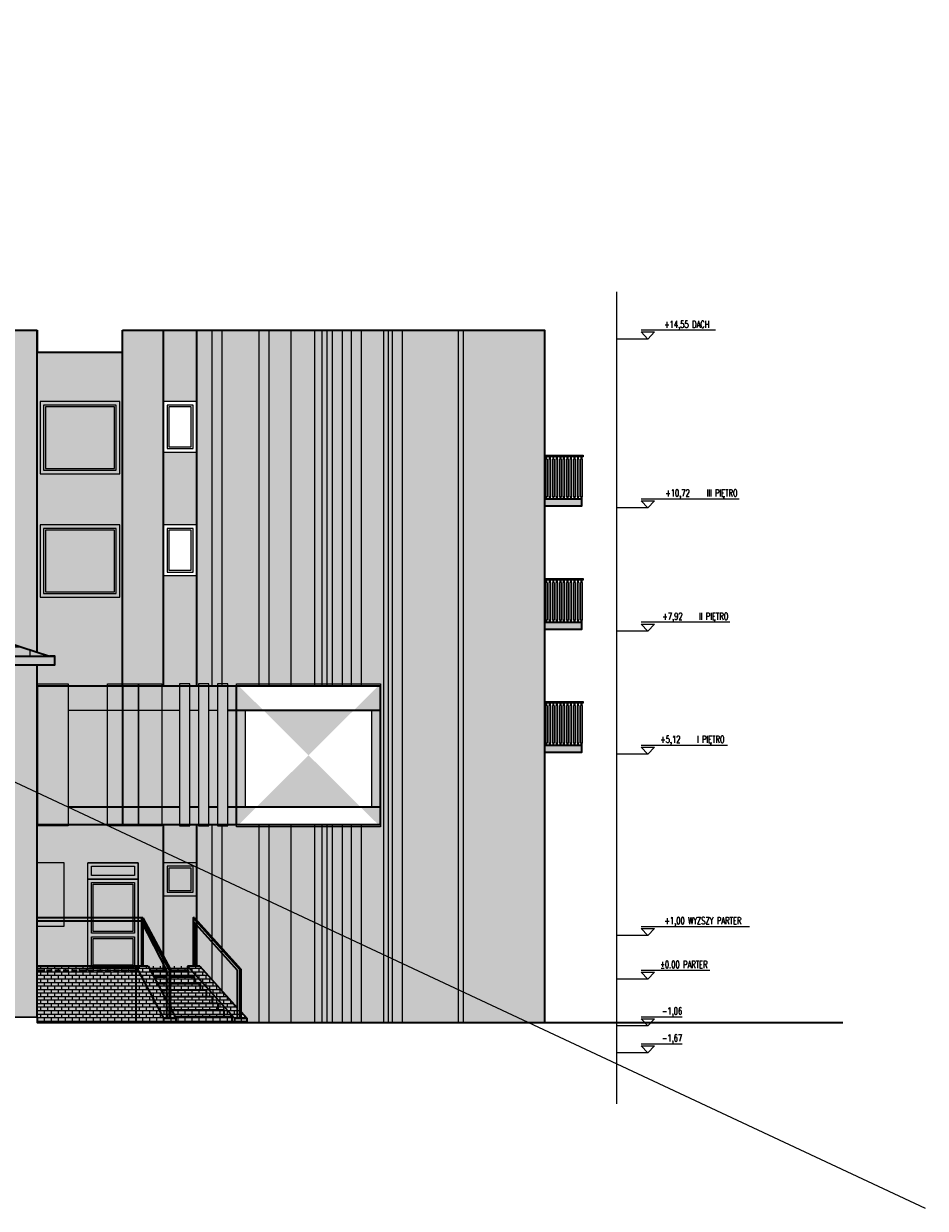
# Model space of a CAD drawing. Header units: inches. Extents: x 0 to 111471, y -105323 to 11070.
# Tile 83 of 256: x 33068 to 35118, y -35388 to -32694. Entities that reach past the tile are written whole.
import ezdxf
from ezdxf.enums import TextEntityAlignment as Align

# ---------------------------------------------------------------- set-up
doc = ezdxf.new("R2010")
doc.units = ezdxf.units.IN
doc.header["$MEASUREMENT"] = 0
doc.linetypes.add('DASHED', pattern=[19.05, 12.7, -6.35])
for name, color, linetype, lineweight in [('888 drzwi i okna', 4, 'Continuous', 0), ('888 hatch antracyt szary', 251, 'Continuous', 0), ('888 hatch drewno', 35, 'Continuous', 0), ('888 hatch jasny beż', 7, 'Continuous', 0), ('888 opisy', 3, 'Continuous', 0), ('888 projektowane elementy', 6, 'Continuous', 13), ('888 sciany istniejące', 2, 'Continuous', 35), ('888 widok', 8, 'Continuous', 0), ('Ele_SYMBOLE', 3, 'Continuous', 9)]:
    doc.layers.add(name, color=color, linetype=linetype, lineweight=lineweight)
doc.styles.get("Standard").update_dxf_attribs({"font": 'arial.ttf'})
doc.styles.add('TS 100_opisy', font='romans.shx', dxfattribs={"width": 0.7, "height": 16})

# ---------------------------------------------------------------- blocks, each defined once
blk = doc.blocks.new('*U269')
blk.add_line((70.7, 10), (-7.5, 10))
for points in [[(0, 0), (-7.5, 8), (-7.5, 8)], [(-7.5, 8), (7.5, 8), (7.5, 8)], [(0, 0), (7.5, 8), (7.5, 8)]]:
    blk.add_lwpolyline(points)
blk.add_attdef('PSW', text='', height=8).set_placement((39.1, 12.9), align=Align.RIGHT)
blk = doc.blocks.new('*U13')
blk.add_line((39.1, 10), (-7.5, 10))
for points in [[(0, 0), (-7.5, 8), (-7.5, 8)], [(-7.5, 8), (7.5, 8), (7.5, 8)], [(0, 0), (7.5, 8), (7.5, 8)]]:
    blk.add_lwpolyline(points)
blk.add_attdef('PSW', text='', height=8).set_placement((39.1, 12.9), align=Align.RIGHT)
blk = doc.blocks.new('*U270')
blk.add_line((115.8, 10), (-7.5, 10))
for points in [[(0, 0), (-7.5, 8), (-7.5, 8)], [(-7.5, 8), (7.5, 8), (7.5, 8)], [(0, 0), (7.5, 8), (7.5, 8)]]:
    blk.add_lwpolyline(points)
blk.add_attdef('PSW', text='', height=8).set_placement((39.1, 12.9), align=Align.RIGHT)
blk = doc.blocks.new('*U271')
blk.add_line((90.5, 10), (-7.5, 10))
for points in [[(0, 0), (-7.5, 8), (-7.5, 8)], [(-7.5, 8), (7.5, 8), (7.5, 8)], [(0, 0), (7.5, 8), (7.5, 8)]]:
    blk.add_lwpolyline(points)
blk.add_attdef('PSW', text='', height=8).set_placement((39.1, 12.9), align=Align.RIGHT)
blk = doc.blocks.new('*U272')
blk.add_line((93.3, 10), (-7.5, 10))
for points in [[(0, 0), (-7.5, 8), (-7.5, 8)], [(-7.5, 8), (7.5, 8), (7.5, 8)], [(0, 0), (7.5, 8), (7.5, 8)]]:
    blk.add_lwpolyline(points)
blk.add_attdef('PSW', text='', height=8).set_placement((39.1, 12.9), align=Align.RIGHT)
blk = doc.blocks.new('*U273')
blk.add_line((104, 10), (-7.5, 10))
for points in [[(0, 0), (-7.5, 8), (-7.5, 8)], [(-7.5, 8), (7.5, 8), (7.5, 8)], [(0, 0), (7.5, 8), (7.5, 8)]]:
    blk.add_lwpolyline(points)
blk.add_attdef('PSW', text='', height=8).set_placement((39.1, 12.9), align=Align.RIGHT)
blk = doc.blocks.new('*U274')
blk.add_line((76.8, 10), (-7.5, 10))
for points in [[(0, 0), (-7.5, 8), (-7.5, 8)], [(-7.5, 8), (7.5, 8), (7.5, 8)], [(0, 0), (7.5, 8), (7.5, 8)]]:
    blk.add_lwpolyline(points)
blk.add_attdef('PSW', text='', height=8).set_placement((39.1, 12.9), align=Align.RIGHT)
blk = doc.blocks.new('G$C8580B5A5')
at = {"layer": '888 opisy'}
blk.add_line((0, -283.1), (0, 1562.8), dxfattribs=at)
for points in [[(70.2, 1455.7), (0, 1455.7)], [(70.2, 1071.7), (0, 1071.7)], [(70.2, 791.7), (0, 791.7)], [(70.2, 511.7), (0, 511.7)], [(70.2, 99.7), (0, 99.7)], [(70.2, 0), (0, 0)], [(70.2, -106), (0, -106)], [(70.2, -167.3), (0, -167.3)]]:
    blk.add_lwpolyline(points, dxfattribs=at)
ref = blk.add_blockref('*U274', (70.2, 1455.7), dxfattribs=dict(at, xscale=2, yscale=2, zscale=2))
ref.add_attrib('PSW', '+14,55 DACH', dxfattribs={"layer": '0', "height": 16, "style": 'TS 100_opisy', "width": 0.7}).set_placement((210.2, 1476.6), align=Align.BOTTOM_RIGHT)
ref = blk.add_blockref('*U273', (70.2, 1071.7), dxfattribs=dict(at, xscale=2, yscale=2, zscale=2))
ref.add_attrib('PSW', '+10,72    III PIĘTRO', dxfattribs={"layer": '0', "height": 16, "style": 'TS 100_opisy', "width": 0.7}).set_placement((274.4, 1092.6), align=Align.BOTTOM_RIGHT)
ref = blk.add_blockref('*U272', (70.2, 791.7), dxfattribs=dict(at, xscale=2, yscale=2, zscale=2))
ref.add_attrib('PSW', '+7,92    II PIĘTRO', dxfattribs={"layer": '0', "height": 16, "style": 'TS 100_opisy', "width": 0.7}).set_placement((253.5, 812.6), align=Align.BOTTOM_RIGHT)
at = {"layer": '888 opisy', "color": 254}
ref = blk.add_blockref('*U271', (70.2, 511.7), dxfattribs=dict(at, xscale=2, yscale=2, zscale=2))
ref.add_attrib('PSW', '+5,12    I PIĘTRO', dxfattribs={"layer": '0', "height": 16, "style": 'TS 100_opisy', "width": 0.7}).set_placement((244.8, 532.6), align=Align.BOTTOM_RIGHT)
at = {"layer": '888 opisy'}
ref = blk.add_blockref('*U270', (70.2, 99.7), dxfattribs=dict(at, xscale=2, yscale=2, zscale=2))
ref.add_attrib('PSW', '+1,00 WYZSZY PARTER', dxfattribs={"layer": '0', "height": 16, "style": 'TS 100_opisy', "width": 0.7}).set_placement((282.9, 120.6), align=Align.BOTTOM_RIGHT)
ref = blk.add_blockref('*U269', (70.2, 0), dxfattribs=dict(at, xscale=2, yscale=2, zscale=2))
ref.add_attrib('PSW', '%%p0.00 PARTER', dxfattribs={"layer": '0', "height": 16, "style": 'TS 100_opisy', "width": 0.7}).set_placement((206, 20.9), align=Align.BOTTOM_RIGHT)
ref = blk.add_blockref('*U13', (70.2, -106), dxfattribs=dict(at, xscale=2, yscale=2, zscale=2))
ref.add_attrib('PSW', '-1,06', dxfattribs={"layer": '0', "height": 16, "style": 'TS 100_opisy', "width": 0.7}).set_placement((148.4, -85.1), align=Align.BOTTOM_RIGHT)
ref = blk.add_blockref('*U13', (70.2, -167.3), dxfattribs=dict(at, xscale=2, yscale=2, zscale=2))
ref.add_attrib('PSW', '-1,67', dxfattribs={"layer": '0', "height": 16, "style": 'TS 100_opisy', "width": 0.7}).set_placement((148.4, -146.4), align=Align.BOTTOM_RIGHT)
blk = doc.blocks.new('G$C3A7CBB08')
at = {"layer": '888 drzwi i okna'}
for points in [[(0, 0), (75, 0), (75, 75), (0, 75)], [(8, 8), (67, 8), (67, 67), (8, 67)], [(12, 12), (63, 12), (63, 63), (12, 63)]]:
    blk.add_lwpolyline(points, close=True, dxfattribs=at)
blk = doc.blocks.new('G$C63A143F2')
at = {"layer": '888 projektowane elementy', "ltscale": 0.01}
h = blk.add_hatch(color=7, dxfattribs=at)
h.dxf.hatch_style = 1
h.paths.add_polyline_path([(0, 245), (114, 245), (114, 208), (0, 208)])
h.paths.add_polyline_path([(0, 208), (114, 208), (114, 0), (0, 0)])
at = {"layer": '888 widok', "ltscale": 0.01}
h = blk.add_hatch(color=253, dxfattribs=at)
h.dxf.hatch_style = 1
h.paths.add_polyline_path([(8, 237), (8, 216), (106, 216), (106, 237)])
h.paths.add_polyline_path([(102, 89), (102, 196), (12, 196), (12, 89)])
h.paths.add_polyline_path([(12, 73), (12, 12), (102, 12), (102, 73)])
at = {"layer": '888 drzwi i okna'}
for points in [[(114, 0), (114, 245), (0, 245)], [(8, 85), (8, 200), (106, 200), (106, 85), (8, 85)], [(102, 89), (12, 89), (12, 196), (102, 196), (102, 89)], [(8, 77), (106, 77), (106, 8), (8, 8), (8, 77)], [(12, 73), (102, 73), (102, 12), (12, 12), (12, 73)]]:
    blk.add_lwpolyline(points, dxfattribs=at)
for points in [[(0, 245), (114, 245), (114, 208), (0, 208)], [(8, 237), (106, 237), (106, 216), (8, 216)], [(0, 208), (114, 208), (114, 0), (0, 0)]]:
    blk.add_lwpolyline(points, close=True, dxfattribs=at)
at = {"layer": '888 sciany istniejące'}
blk.add_lwpolyline([(114.3, 0), (109, 0)], dxfattribs=at)
blk = doc.blocks.new('G$CB228A688')
at = {"layer": '888 projektowane elementy', "ltscale": 0.01}
h = blk.add_hatch(color=7, dxfattribs=at)
h.dxf.hatch_style = 1
h.paths.add_polyline_path([(-75, 0), (0, 0), (0, 75), (-75, 75)])
h.paths.add_polyline_path([(-67, 8), (-67, 67), (-8, 67), (-8, 8)], flags=16)
h.paths.add_polyline_path([(-67, 8), (-8, 8), (-8, 67), (-67, 67)], flags=16)
h.paths.add_polyline_path([(-63, 12), (-63, 63), (-12, 63), (-12, 12)], flags=0)
at = {"layer": '888 widok', "ltscale": 0.01}
h = blk.add_hatch(color=253, dxfattribs=at)
h.dxf.hatch_style = 1
h.paths.add_polyline_path([(-63, 12), (-12, 12), (-12, 63), (-63, 63)])
at = {"layer": '888 drzwi i okna'}
for points in [[(-75, 0), (0, 0), (0, 75), (-75, 75)], [(-67, 8), (-8, 8), (-8, 67), (-67, 67)], [(-63, 12), (-12, 12), (-12, 63), (-63, 63)]]:
    blk.add_lwpolyline(points, close=True, dxfattribs=at)
blk = doc.blocks.new('G$CB7FAF303')
at = {"layer": '888 hatch jasny beż'}
h = blk.add_hatch(color=256, dxfattribs=at)
h.dxf.hatch_style = 1
h.paths.add_polyline_path([(0, 15), (2, 15), (7, 15), (12, 15), (17, 15), (22, 15), (27, 15), (32, 15), (37, 15), (42, 15), (47, 15), (52, 15), (57, 15), (62, 15), (67, 15), (72, 15), (77, 15), (82, 15), (85, 15), (85, 0), (0, 0)])
at = {"layer": '888 sciany istniejące'}
blk.add_lwpolyline([(0, 0), (85, 0), (85, 15), (0, 15)], dxfattribs=at)
at = {"layer": 'Ele_SYMBOLE'}
for points in [[(88, 111.2), (88, 111.2), (2, 111.2), (2, 115), (88, 115), (88, 111.2)], [(3, 111.2), (3, 106.2)], [(5, 111.2), (5, 106.2)], [(11, 111.2), (11, 106.2)], [(13, 111.2), (13, 106.2)], [(19, 111.2), (19, 106.2)], [(21, 111.2), (21, 106.2)], [(27, 111.2), (27, 106.2)], [(29, 111.2), (29, 106.2)], [(35, 111.2), (35, 106.2)], [(37, 111.2), (37, 106.2)], [(43, 111.2), (43, 106.2)], [(45, 111.2), (45, 106.2)], [(51, 111.2), (51, 106.2)], [(53, 111.2), (53, 106.2)], [(59, 111.2), (59, 106.2)], [(61, 111.2), (61, 106.2)], [(67, 111.2), (67, 106.2)], [(69, 111.2), (69, 106.2)], [(75, 111.2), (75, 106.2)], [(77, 111.2), (77, 106.2)], [(83, 111.2), (83, 106.2)], [(85, 111.2), (85, 106.2)], [(6, 106.2), (2.2, 106.2), (2.2, 20)], [(6, 106.2), (6, 20)], [(14, 106.2), (10.2, 106.2), (10.2, 20)], [(14, 106.2), (14, 20)], [(22, 106.2), (18.2, 106.2), (18.2, 20)], [(22, 106.2), (22, 20)], [(30, 106.2), (26.2, 106.2), (26.2, 20)], [(30, 106.2), (30, 20)], [(38, 106.2), (34.2, 106.2), (34.2, 20)], [(38, 106.2), (38, 20)], [(46, 106.2), (42.2, 106.2), (42.2, 20)], [(46, 106.2), (46, 20)], [(54, 106.2), (50.2, 106.2), (50.2, 20)], [(54, 106.2), (54, 20)], [(62, 106.2), (58.2, 106.2), (58.2, 20)], [(62, 106.2), (62, 20)], [(70, 106.2), (66.2, 106.2), (66.2, 20)], [(70, 106.2), (70, 20)], [(78, 106.2), (74.2, 106.2), (74.2, 20)], [(78, 106.2), (78, 20)], [(86, 106.2), (82.2, 106.2), (82.2, 20)], [(86, 106.2), (86, 20)], [(6, 20), (2.2, 20)], [(3, 20), (3, 15)], [(5, 20), (5, 15)], [(14, 20), (10.2, 20)], [(11, 20), (11, 15)], [(13, 20), (13, 15)], [(22, 20), (18.2, 20)], [(19, 20), (19, 15)], [(21, 20), (21, 15)], [(30, 20), (26.2, 20)], [(27, 20), (27, 15)], [(29, 20), (29, 15)], [(38, 20), (34.2, 20)], [(35, 20), (35, 15)], [(37, 20), (37, 15)], [(46, 20), (42.2, 20)], [(43, 20), (43, 15)], [(45, 20), (45, 15)], [(54, 20), (50.2, 20)], [(51, 20), (51, 15)], [(53, 20), (53, 15)], [(62, 20), (58.2, 20)], [(59, 20), (59, 15)], [(61, 20), (61, 15)], [(70, 20), (66.2, 20)], [(67, 20), (67, 15)], [(69, 20), (69, 15)], [(78, 20), (74.2, 20)], [(75, 20), (75, 15)], [(77, 20), (77, 15)], [(86, 20), (82.2, 20)], [(83, 20), (83, 15)], [(85, 20), (85, 15)]]:
    blk.add_lwpolyline(points, dxfattribs=at)
blk = doc.blocks.new('G$C44FCF36F')
at = {"layer": '888 projektowane elementy', "ltscale": 0.01}
h = blk.add_hatch(color=7, dxfattribs=at)
h.dxf.hatch_style = 1
h.paths.add_polyline_path([(181, -164), (181, 0), (0, 0), (0, -164)])
at = {"layer": '888 widok', "ltscale": 0.01}
h = blk.add_hatch(color=253, dxfattribs=at)
h.dxf.hatch_style = 1
h.paths.add_polyline_path([(169, -152), (169, -12), (12, -12), (12, -152)])
at = {"layer": '888 drzwi i okna'}
for points in [[(181, -164), (181, 0), (0, 0), (0, -164)], [(173, -156), (173, -8), (8, -8), (8, -156)], [(169, -152), (169, -12), (12, -12), (12, -152)]]:
    blk.add_lwpolyline(points, close=True, dxfattribs=at)

msp = doc.modelspace()

# ---------------------------------------------------------------- hatches: boundary and pattern name
at = {"layer": '888 drzwi i okna', "ltscale": 0.01}
h = msp.add_hatch(color=253, dxfattribs=at)
h.dxf.hatch_style = 1
h.paths.add_polyline_path([(33552.632, -34475.068), (33099.472, -34475.068), (33099.472, -34255.068), (33552.632, -34255.068)])
at = {"layer": '888 hatch antracyt szary', "ltscale": 0.01}
h = msp.add_hatch(color=256, dxfattribs=at)
h.dxf.hatch_style = 1
h.paths.add_polyline_path([(32546.972, -33943.452), (33099.472, -34123.125), (33099.472, -33391.347), (32163.159, -33391.347), (32163.159, -34055.432)])
h = msp.add_hatch(color=256, dxfattribs=at)
h.dxf.hatch_style = 1
h.paths.add_polyline_path([(33386.472, -34200.068), (33386.472, -33949.045), (33386.472, -33834.045), (33386.472, -33668.545), (33386.472, -33553.545), (33386.472, -33391.347), (33293.056, -33391.347), (33293.056, -33441.347), (33293.056, -34200.068)])
h = msp.add_hatch(color=256, dxfattribs=at)
h.dxf.hatch_style = 1
h.paths.add_polyline_path([(32014.173, -34117.318), (31968.972, -34132.068), (33126.972, -34132.068), (33099.472, -34123.125), (32546.972, -33943.452), (32163.159, -34055.432)])
h = msp.add_hatch(color=256, dxfattribs=at)
h.dxf.hatch_style = 1
h.paths.add_polyline_path([(32058.472, -34152.068), (33037.472, -34152.068), (33099.472, -34152.068), (33139.472, -34152.068), (33139.472, -34132.068), (33126.972, -34132.068), (31968.972, -34132.068), (31956.472, -34132.068), (31956.472, -34152.068), (31996.472, -34152.068)])
h = msp.add_hatch(color=256, dxfattribs=at)
h.dxf.hatch_style = 1
h.paths.add_polyline_path([(32058.472, -34859.068), (32058.472, -34132.087), (31996.472, -34132.087), (31996.472, -34385.087), (31996.472, -34605.068), (31996.472, -34615.068), (31996.472, -34789.502), (31996.472, -34950.279), (32058.472, -34950.436)])
h.paths.add_polyline_path([(33037.472, -34859.068), (32058.472, -34859.068), (32058.472, -34950.436), (33037.472, -34952.911)])
h.paths.add_polyline_path([(33037.472, -34952.911), (33099.472, -34953.068), (33099.472, -34847.068), (33099.472, -34837.068), (33099.472, -34746.068), (33099.472, -34734.536), (33099.472, -34727.068), (33099.472, -34602.068), (33099.472, -34495.087), (33099.472, -34180.087), (33099.472, -34132.087), (33037.472, -34132.087), (33037.472, -34859.068)])
at = {"layer": '888 hatch drewno', "ltscale": 0.01}
h = msp.add_hatch(color=256, dxfattribs=at)
h.dxf.hatch_style = 1
h.paths.add_polyline_path([(33386.472, -33391.347), (33386.472, -33553.545), (33461.472, -33553.545), (33461.472, -33391.347)])
h.paths.add_polyline_path([(33461.472, -34200.068), (33461.472, -33949.045), (33386.472, -33949.045), (33386.472, -34200.068)])
h.paths.add_polyline_path([(33386.472, -34602.068), (33461.472, -34602.068), (33461.472, -34515.068), (33386.472, -34515.068)])
h.paths.add_polyline_path([(33386.472, -34816.036), (33386.472, -34847.068), (33401.972, -34847.068), (33441.071, -34847.068), (33441.071, -34837.068), (33461.472, -34837.068), (33461.472, -34734.536), (33453.571, -34727.068), (33456.571, -34727.068), (33461.472, -34732.505), (33461.472, -34677.068), (33386.472, -34677.068)])
h = msp.add_hatch(color=256, dxfattribs=at)
h.dxf.hatch_style = 1
h.paths.add_polyline_path([(33386.472, -33668.545), (33386.472, -33834.045), (33461.472, -33834.045), (33461.472, -33668.545)])
h = msp.add_hatch(color=256, dxfattribs=at)
h.dxf.hatch_style = 1
h.paths.add_polyline_path([(33329.334, -34518.421), (33259.334, -34518.421), (33259.334, -34195.068), (33329.334, -34195.068)])
h.paths.add_polyline_path([(33169.472, -34518.421), (33099.472, -34518.421), (33099.472, -34195.068), (33169.472, -34195.068)])
h.paths.add_polyline_path([(33509.307, -34518.421), (33532.632, -34518.421), (33532.632, -34195.068), (33509.307, -34195.068)])
h.paths.add_polyline_path([(33422.659, -34518.421), (33445.983, -34518.421), (33445.983, -34195.068), (33422.659, -34195.068)])
h.paths.add_polyline_path([(33382.659, -34518.421), (33329.334, -34518.421), (33329.334, -34195.068), (33382.659, -34195.068)])
h.paths.add_polyline_path([(33465.983, -34518.421), (33489.307, -34518.421), (33489.307, -34195.068), (33465.983, -34195.068)])
h = msp.add_hatch(color=256, dxfattribs=at)
h.dxf.hatch_style = 1
edge = h.paths.add_edge_path()
edge.add_line((33879.446, -34520.068), (33552.632, -34520.068))
edge.add_line((33552.632, -34200.068), (33552.632, -34195.068))
edge.add_line((33552.632, -34195.068), (33879.446, -34195.068))
edge.add_line((33552.632, -34520.068), (33552.632, -34515.068))
edge.add_line((33879.446, -34517.568), (33879.446, -34522.568))
edge.add_line((33879.446, -34195.068), (33879.446, -34515.068))
edge.add_line((33552.632, -34515.068), (33552.632, -34195.068))
h.paths.add_polyline_path([(33572.632, -34255.068), (33572.632, -34475.068), (33859.446, -34475.068), (33859.446, -34255.068)], flags=16)
h.paths.add_polyline_path([(33552.632, -34195.068), (33879.446, -34195.068), (33879.446, -34520.068), (33552.632, -34520.068)], flags=16)
at = {"layer": '888 hatch jasny beż', "ltscale": 0.01}
h = msp.add_hatch(color=256, dxfattribs=at)
h.dxf.hatch_style = 1
h.paths.add_polyline_path([(33461.472, -34837.068), (33469.071, -34837.068), (33562.927, -34941.199), (33575.427, -34955.068), (33575.427, -34965.068), (34252.472, -34965.068), (34252.472, -33391.347), (33461.472, -33391.347), (33461.472, -33553.545), (33461.472, -33668.545), (33461.472, -33834.045), (33461.472, -33949.045), (33461.472, -34200.068), (33552.632, -34200.068), (33879.446, -34200.068), (33879.446, -34515.068), (33552.632, -34515.068), (33461.472, -34515.068), (33461.472, -34602.068), (33461.472, -34677.068)])
h = msp.add_hatch(color=256, dxfattribs=at)
h.dxf.hatch_style = 1
h.paths.add_polyline_path([(33099.472, -34200.068), (33099.472, -34152.068), (33139.472, -34152.068), (33139.472, -34132.068), (33126.972, -34132.068), (33099.472, -34123.125), (33099.472, -33441.347), (33293.056, -33441.347), (33293.056, -34200.068)])
h.paths.add_polyline_path([(33293.056, -34515.068), (33099.472, -34515.068), (33099.472, -34837.068), (33293.056, -34837.068), (33356.811, -34847.068), (33386.472, -34847.068), (33386.472, -34515.068)])
h.paths.add_polyline_path([(33286.764, -33998.045), (33105.764, -33998.045), (33105.764, -33834.045), (33286.764, -33834.045)], flags=16)
h.paths.add_polyline_path([(33286.764, -33717.545), (33105.764, -33717.545), (33105.764, -33553.545), (33286.764, -33553.545)], flags=16)
h.paths.add_polyline_path([(33278.764, -33990.045), (33113.764, -33990.045), (33113.764, -33842.045), (33278.764, -33842.045)], flags=0)
h.paths.add_polyline_path([(33274.764, -33986.045), (33117.764, -33986.045), (33117.764, -33846.045), (33274.764, -33846.045)], flags=0)
h.paths.add_polyline_path([(33278.764, -33709.545), (33113.764, -33709.545), (33113.764, -33561.545), (33278.764, -33561.545)], flags=0)
h.paths.add_polyline_path([(33274.764, -33705.545), (33117.764, -33705.545), (33117.764, -33565.545), (33274.764, -33565.545)], flags=0)
at = {"layer": '888 projektowane elementy', "ltscale": 0.01}
h = msp.add_hatch(dxfattribs=at)
h.set_pattern_fill('AR-B816', color=256, scale=5, angle=90)
h.set_pattern_definition([(90, (68443.454, -26911.94), (-40, 2e-15), []), (180, (68443.454, -26911.94), (-40, -40), [40, -40])])
h.paths.add_polyline_path([(32013.472, -34117.547), (31968.972, -34132.068), (33126.972, -34132.068), (33099.472, -34123.125), (32546.972, -33943.452), (32163.159, -34068.7)])
h = msp.add_hatch(color=253, dxfattribs=at)
h.dxf.hatch_style = 1
h.paths.add_polyline_path([(33552.632, -34255.068), (33552.632, -34200.068), (33099.472, -34200.068), (33099.472, -34255.068)])
h = msp.add_hatch(color=253, dxfattribs=at)
h.dxf.hatch_style = 1
h.paths.add_polyline_path([(33552.632, -34515.068), (33099.472, -34515.068), (33099.472, -34475.068), (33552.632, -34475.068)])
h = msp.add_hatch(color=253, dxfattribs=at)
h.dxf.hatch_style = 1
h.paths.add_polyline_path([(33099.472, -34727.068), (33160.472, -34727.068), (33160.472, -34602.068), (33099.472, -34602.068)])
h.paths.add_polyline_path([(33160.472, -34746.068), (33160.472, -34734.536), (33099.472, -34734.536), (33099.472, -34746.068)])
h.paths.add_polyline_path([(33099.472, -34602.068), (33099.472, -34727.068), (33160.472, -34727.068), (33160.472, -34602.068)])
h = msp.add_hatch(color=252, dxfattribs=at)
h.dxf.hatch_style = 1
h.paths.add_polyline_path([(33099.472, -34727.068), (33099.472, -34734.536), (33335.972, -34734.536), (33335.972, -34727.068)])
h.paths.add_polyline_path([(33398.972, -34845.068), (33335.972, -34727.068), (33335.972, -34734.536), (33338.972, -34740.353), (33355.972, -34773.313), (33358.972, -34779.129), (33375.972, -34812.09), (33378.972, -34817.906), (33393.972, -34846.989), (33393.972, -34847.068), (33393.972, -34861.828), (33393.972, -34877.068), (33393.972, -34891.731), (33393.972, -34907.068), (33393.972, -34916.671), (33393.972, -34955.068), (33398.972, -34955.068)])
h.paths.add_polyline_path([(33401.972, -34845.068), (33338.972, -34727.068), (33335.972, -34727.068), (33398.972, -34845.068)])
h.paths.add_polyline_path([(33401.972, -34847.068), (33401.972, -34845.068), (33398.972, -34845.068), (33398.972, -34955.068), (33401.972, -34955.068), (33401.972, -34931.655), (33401.972, -34922.068), (33401.972, -34907.068), (33401.972, -34891.731), (33401.972, -34877.068), (33401.972, -34861.828)])
h.paths.add_polyline_path([(33375.972, -34812.09), (33375.972, -34847.068), (33375.972, -34861.828), (33375.972, -34877.068), (33375.972, -34882.957), (33375.972, -34911.989), (33378.972, -34917.608), (33378.972, -34888.576), (33378.972, -34877.068), (33378.972, -34861.828), (33378.972, -34847.068), (33378.972, -34817.906)])
h.paths.add_polyline_path([(33355.972, -34773.313), (33355.972, -34845.497), (33355.972, -34874.528), (33358.972, -34880.147), (33358.972, -34851.116), (33358.972, -34847.068), (33358.972, -34779.129)])
h.paths.add_polyline_path([(33335.972, -34734.536), (33335.972, -34837.068), (33338.972, -34837.068), (33338.972, -34740.353)])
h = msp.add_hatch(color=252, dxfattribs=at)
h.dxf.hatch_style = 1
h.paths.add_polyline_path([(33453.571, -34837.068), (33456.571, -34837.068), (33456.571, -34737.865), (33453.571, -34734.536)])
h.paths.add_polyline_path([(33554.927, -34955.068), (33559.927, -34955.068), (33559.927, -34845.068), (33453.571, -34727.068), (33453.571, -34734.536), (33456.571, -34737.865), (33476.927, -34760.449), (33479.927, -34763.778), (33496.927, -34782.639), (33499.927, -34785.967), (33516.927, -34804.828), (33519.927, -34808.157), (33536.927, -34827.018), (33539.927, -34830.347), (33554.927, -34846.989), (33554.927, -34932.324)])
h.paths.add_polyline_path([(33456.571, -34727.068), (33453.571, -34727.068), (33559.927, -34845.068), (33562.927, -34845.068)])
h.paths.add_polyline_path([(33559.927, -34955.068), (33562.927, -34955.068), (33562.927, -34941.199), (33562.927, -34845.068), (33559.927, -34845.068)])
h.paths.add_polyline_path([(33536.927, -34927.013), (33539.927, -34930.25), (33539.927, -34915.681), (33539.927, -34830.347), (33536.927, -34827.018), (33536.927, -34912.353)])
h.paths.add_polyline_path([(33519.927, -34893.492), (33519.927, -34808.157), (33516.927, -34804.828), (33516.927, -34890.163), (33516.927, -34905.432), (33519.927, -34908.669)])
h.paths.add_polyline_path([(33496.927, -34867.974), (33496.927, -34883.851), (33499.927, -34887.088), (33499.927, -34871.302), (33499.927, -34785.967), (33496.927, -34782.639)])
h.paths.add_polyline_path([(33476.927, -34845.784), (33476.927, -34862.27), (33479.927, -34865.507), (33479.927, -34849.112), (33479.927, -34763.778), (33476.927, -34760.449)])
h = msp.add_hatch(color=36, dxfattribs=at)
h.dxf.hatch_style = 1
h.paths.add_polyline_path([(33099.472, -34837.068), (33323.472, -34837.068), (33351.472, -34837.068), (33351.82, -34837.068), (33356.811, -34847.068), (33443.353, -34847.068), (33441.071, -34847.068), (33441.071, -34837.068), (33451.609, -34837.068), (33469.071, -34837.068), (33575.427, -34955.068), (33575.427, -34965.068), (33323.472, -34965.068), (33099.472, -34965.068)])
h = msp.add_hatch(dxfattribs=at)
h.set_pattern_fill('AR-B816', color=256)
h.set_pattern_definition([(0, (68443.454, -26881.92), (0, 8), []), (90, (68443.454, -26881.92), (-8, 8), [8, -8])])
h.paths.add_polyline_path([(33099.472, -34837.068), (33469.071, -34837.068), (33575.427, -34955.068), (33575.427, -34965.068), (33099.472, -34965.068)])

# ---------------------------------------------------------------- linework, layer by layer
at = {"layer": '888 drzwi i okna', "ltscale": 0.01}
msp.add_lwpolyline([(29365.628, -32694.41), (35118.264, -35387.638)], dxfattribs=at)
at = {"layer": '888 drzwi i okna'}
for points in [[(33286.764, -33717.545), (33286.764, -33553.545), (33105.764, -33553.545), (33105.764, -33717.545)], [(33386.472, -33668.545), (33461.472, -33668.545), (33461.472, -33553.545), (33386.472, -33553.545)], [(33278.764, -33709.545), (33278.764, -33561.545), (33113.764, -33561.545), (33113.764, -33709.545)], [(33274.764, -33705.545), (33274.764, -33565.545), (33117.764, -33565.545), (33117.764, -33705.545)], [(33394.472, -33660.545), (33453.472, -33660.545), (33453.472, -33561.545), (33394.472, -33561.545)], [(33398.472, -33656.545), (33449.472, -33656.545), (33449.472, -33565.545), (33398.472, -33565.545)], [(33286.764, -33998.045), (33286.764, -33834.045), (33105.764, -33834.045), (33105.764, -33998.045)], [(33278.764, -33990.045), (33278.764, -33842.045), (33113.764, -33842.045), (33113.764, -33990.045)], [(33274.764, -33986.045), (33274.764, -33846.045), (33117.764, -33846.045), (33117.764, -33986.045)], [(33386.472, -33949.045), (33461.472, -33949.045), (33461.472, -33834.045), (33386.472, -33834.045)], [(33394.472, -33941.045), (33453.472, -33941.045), (33453.472, -33842.045), (33394.472, -33842.045)], [(33398.472, -33937.045), (33449.472, -33937.045), (33449.472, -33846.045), (33398.472, -33846.045)], [(33160.472, -34746.068), (33160.472, -34602.068), (33099.472, -34602.068), (33099.472, -34746.068)]]:
    msp.add_lwpolyline(points, close=True, dxfattribs=at)
at = {"layer": '888 projektowane elementy'}
for points in [[(33519.796, -34200.068), (33519.796, -33391.347), (33496.472, -33391.347), (33496.472, -34200.068)], [(33519.796, -34200.068), (33519.796, -33391.347), (33496.472, -33391.347), (33496.472, -34200.068)], [(33626.445, -34200.068), (33626.445, -33391.347), (33603.121, -33391.347), (33603.121, -34200.068)], [(33626.445, -34200.068), (33626.445, -33391.347), (33603.121, -33391.347), (33603.121, -34200.068)], [(33676.445, -34200.068), (33676.445, -33391.347), (33729.77, -33391.347), (33729.77, -34200.068)], [(33676.445, -34200.068), (33676.445, -33391.347), (33729.77, -33391.347), (33729.77, -34200.068)], [(33758.081, -34200.068), (33758.081, -33391.347), (33746.418, -33391.347), (33746.418, -34200.068)], [(33793.094, -34200.068), (33793.094, -33391.347), (33769.77, -33391.347), (33769.77, -34200.068)], [(33793.094, -34200.068), (33793.094, -33391.347), (33769.77, -33391.347), (33769.77, -34200.068)], [(33836.418, -34200.068), (33836.418, -33391.347), (33813.094, -33391.347), (33813.094, -34200.068)], [(33836.418, -34200.068), (33836.418, -33391.347), (33813.094, -33391.347), (33813.094, -34200.068)], [(33898.081, -34965.068), (33898.081, -33391.347), (33886.418, -33391.347), (33886.418, -34965.068)], [(33929.743, -34965.068), (33929.743, -33391.347), (33906.418, -33391.347), (33906.418, -34965.068)], [(34068.081, -34965.068), (34068.081, -33391.347), (34056.418, -33391.347), (34056.418, -34965.068)], [(33169.472, -34255.068), (33422.659, -34255.068)], [(33259.334, -34255.068), (33329.334, -34255.068)], [(33382.659, -34255.068), (33422.659, -34255.068)], [(33445.983, -34255.068), (33465.983, -34255.068)], [(33445.983, -34255.068), (33465.983, -34255.068)], [(33489.307, -34255.068), (33509.307, -34255.068)], [(33489.307, -34255.068), (33509.307, -34255.068)], [(33532.632, -34255.068), (33552.632, -34255.068)], [(33382.659, -34475.068), (33422.659, -34475.068)], [(33445.983, -34475.068), (33465.983, -34475.068)], [(33489.307, -34475.068), (33509.307, -34475.068)], [(33532.632, -34475.068), (33552.632, -34475.068)], [(33496.472, -34515.068), (33496.472, -34867.469)], [(33496.472, -34515.068), (33496.472, -34867.469)], [(33519.796, -34893.347), (33519.796, -34515.068)], [(33519.796, -34893.347), (33519.796, -34515.068)], [(33603.121, -34515.068), (33603.121, -34965.068)], [(33603.121, -34515.068), (33603.121, -34965.068)], [(33626.445, -34965.068), (33626.445, -34515.068)], [(33626.445, -34965.068), (33626.445, -34515.068)], [(33676.445, -34965.068), (33676.445, -34515.068)], [(33676.445, -34965.068), (33676.445, -34515.068)], [(33729.77, -34515.068), (33729.77, -34965.068)], [(33729.77, -34515.068), (33729.77, -34965.068)], [(33746.418, -34515.068), (33746.418, -34965.068)], [(33758.081, -34965.068), (33758.081, -34515.068)], [(33769.77, -34515.068), (33769.77, -34965.068)], [(33769.77, -34515.068), (33769.77, -34965.068)], [(33793.094, -34965.068), (33793.094, -34515.068)], [(33793.094, -34965.068), (33793.094, -34515.068)], [(33813.094, -34515.068), (33813.094, -34965.068)], [(33813.094, -34515.068), (33813.094, -34965.068)], [(33836.418, -34965.068), (33836.418, -34515.068)], [(33836.418, -34965.068), (33836.418, -34515.068)]]:
    msp.add_lwpolyline(points, dxfattribs=at)
for points in [[(33169.472, -34518.421), (33099.472, -34518.421), (33099.472, -34195.068), (33169.472, -34195.068)], [(33329.334, -34518.421), (33259.334, -34518.421), (33259.334, -34195.068), (33329.334, -34195.068)], [(33382.659, -34518.421), (33329.334, -34518.421), (33329.334, -34195.068), (33382.659, -34195.068)], [(33382.659, -34518.421), (33329.334, -34518.421), (33329.334, -34195.068), (33382.659, -34195.068)], [(33422.659, -34518.421), (33445.983, -34518.421), (33445.983, -34195.068), (33422.659, -34195.068)], [(33422.659, -34518.421), (33445.983, -34518.421), (33445.983, -34195.068), (33422.659, -34195.068)], [(33465.983, -34518.421), (33489.307, -34518.421), (33489.307, -34195.068), (33465.983, -34195.068)], [(33465.983, -34518.421), (33489.307, -34518.421), (33489.307, -34195.068), (33465.983, -34195.068)], [(33509.307, -34518.421), (33532.632, -34518.421), (33532.632, -34195.068), (33509.307, -34195.068)], [(33509.307, -34518.421), (33532.632, -34518.421), (33532.632, -34195.068), (33509.307, -34195.068)]]:
    msp.add_lwpolyline(points, close=True, dxfattribs=at)
at = {"layer": '888 projektowane elementy', "ltscale": 0.01}
for points in [[(33552.632, -34200.068), (33552.632, -34195.068), (33879.446, -34195.068), (33879.446, -34515.068), (33879.446, -34520.068), (33552.632, -34520.068), (33552.632, -34515.068), (33552.632, -34195.068)], [(33099.472, -34837.068), (33323.472, -34837.068), (33323.472, -34965.068), (33099.472, -34965.068), (33099.472, -34837.068)]]:
    msp.add_lwpolyline(points, dxfattribs=at)
msp.add_lwpolyline([(33572.632, -34255.068), (33859.446, -34255.068), (33859.446, -34475.068), (33572.632, -34475.068)], close=True, dxfattribs=at)
at = {"layer": '888 sciany istniejące'}
for p, q in [((33099.472, -34200.068), (33099.472, -34515.068)), ((33293.056, -34200.068), (33293.056, -34515.068)), ((33552.632, -34515.068), (33552.632, -34200.068)), ((33879.446, -34515.068), (33879.446, -34200.068))]:
    msp.add_line(p, q, dxfattribs=at)
for points in [[(32013.472, -33391.347), (33099.472, -33391.347)], [(33099.472, -34123.125), (33099.472, -33391.347)], [(33099.472, -33391.347), (33099.472, -33441.347), (33293.056, -33441.347), (33293.056, -33391.347)], [(33293.056, -34200.068), (33293.056, -33391.347)], [(33293.056, -33391.347), (34252.472, -33391.347), (34252.472, -34965.068)], [(33386.472, -34200.068), (33386.472, -33391.347)], [(33386.472, -34200.068), (33386.472, -33391.347)], [(33461.472, -33391.347), (33461.472, -34200.068)], [(32546.972, -33943.452), (33126.972, -34132.068)], [(31968.972, -34132.068), (33139.472, -34132.068)], [(33099.472, -34152.068), (33139.472, -34152.068), (33139.472, -34132.068), (33126.972, -34132.068)], [(31996.472, -34152.068), (33099.472, -34152.068)], [(33099.472, -34953.068), (33099.472, -34152.068)], [(33099.472, -34200.068), (33879.446, -34200.068)], [(33532.632, -34255.068), (33879.446, -34255.068)], [(33169.472, -34475.068), (33422.659, -34475.068)], [(33445.983, -34475.068), (33465.983, -34475.068)], [(33489.307, -34475.068), (33509.307, -34475.068)], [(33532.632, -34475.068), (33879.446, -34475.068)], [(33099.472, -34515.068), (33879.446, -34515.068)], [(33099.472, -34515.068), (33293.056, -34515.068)], [(33386.472, -34847.068), (33386.472, -34515.068)], [(33461.472, -34515.068), (33461.472, -34837.068)], [(33335.972, -34727.068), (33099.472, -34727.068)], [(33335.972, -34734.536), (33099.472, -34734.536)], [(33398.972, -34845.068), (33335.972, -34727.068)], [(33338.972, -34727.068), (33335.972, -34727.068), (33335.972, -34734.536)], [(33393.972, -34955.068), (33393.972, -34846.989), (33335.972, -34734.536), (33335.972, -34837.068)], [(33338.972, -34727.068), (33401.972, -34845.068)], [(33338.972, -34740.353), (33338.972, -34837.068)], [(33559.927, -34845.068), (33453.571, -34727.068)], [(33456.571, -34727.068), (33453.571, -34727.068), (33453.571, -34734.536)], [(33554.927, -34955.068), (33554.927, -34846.989), (33453.571, -34734.536), (33453.571, -34837.068)], [(33456.571, -34727.068), (33562.927, -34845.068)], [(33456.571, -34737.865), (33456.571, -34837.068)], [(33323.472, -34837.068), (33099.472, -34837.068)], [(33351.472, -34837.068), (33323.472, -34837.068)], [(33323.472, -34837.068), (33386.472, -34955.068)], [(33323.472, -34837.068), (33323.472, -34965.068)], [(33351.472, -34837.068), (33393.972, -34916.671)], [(33393.972, -34847.068), (33356.811, -34847.068)], [(33360.485, -34847.068), (33386.472, -34847.068)], [(33393.972, -34847.068), (33360.485, -34847.068)], [(33401.972, -34955.068), (33401.972, -34845.068), (33398.972, -34845.068), (33398.972, -34955.068)], [(33441.071, -34847.068), (33401.972, -34847.068)], [(33443.353, -34862.068), (33443.353, -34847.068), (33401.972, -34847.068)], [(33469.071, -34837.068), (33441.071, -34837.068)], [(33441.071, -34837.068), (33441.071, -34847.068)], [(33441.071, -34837.068), (33547.427, -34955.068)], [(33469.071, -34837.068), (33554.927, -34932.324)], [(33562.927, -34955.068), (33562.927, -34845.068), (33559.927, -34845.068), (33559.927, -34955.068)], [(33393.972, -34861.828), (33364.691, -34861.828)], [(33393.972, -34877.068), (33372.828, -34877.068)], [(33456.873, -34876.828), (33456.873, -34861.828), (33401.972, -34861.828)], [(33470.393, -34892.068), (33470.393, -34877.068), (33401.972, -34877.068)], [(33393.972, -34891.731), (33380.656, -34891.731)], [(33483.912, -34906.731), (33483.912, -34891.731), (33401.972, -34891.731)], [(33393.972, -34907.068), (33388.845, -34907.068)], [(33497.432, -34922.068), (33497.432, -34907.068), (33401.972, -34907.068)], [(33510.952, -34937.068), (33510.952, -34922.068), (33401.972, -34922.068)], [(29498.055, -34945.087), (33099.472, -34953.068)], [(33099.472, -34953.068), (33099.472, -34965.068), (34930.442, -34965.068)], [(33386.472, -34955.068), (33386.472, -34965.068)], [(33386.472, -34955.068), (33414.472, -34955.068)], [(33401.972, -34931.655), (33414.472, -34955.068)], [(33524.472, -34952.068), (33524.472, -34937.068), (33404.862, -34937.068)], [(33542.272, -34965.068), (33542.272, -34952.068), (33412.87, -34952.068)], [(33414.472, -34955.068), (33414.472, -34965.068)], [(33547.427, -34955.068), (33547.427, -34965.068)], [(33547.427, -34955.068), (33575.427, -34955.068)], [(33562.927, -34941.199), (33575.427, -34955.068)], [(33575.427, -34955.068), (33575.427, -34965.068)]]:
    msp.add_lwpolyline(points, dxfattribs=at)
at = {"layer": '888 sciany istniejące', "linetype": 'DASHED'}
msp.add_lwpolyline([(33323.472, -34847.068), (33099.472, -34847.068)], dxfattribs=at)

# ---------------------------------------------------------------- block references
at = {"layer": '888 opisy', "rotation": 359.9999999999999}
msp.add_blockref('G$C8580B5A5', (34417.118, -34867.049), dxfattribs=at)
at = {"layer": '888 projektowane elementy', "ltscale": 0.01}
for name, p in [('G$C44FCF36F', (33105.764, -33553.545)), ('G$CB7FAF303', (34252.269, -33790.347)), ('G$C44FCF36F', (33105.764, -33834.045)), ('G$CB7FAF303', (34252.269, -34070.847)), ('G$CB7FAF303', (34252.269, -34350.347)), ('G$C63A143F2', (33214.472, -34847.068)), ('G$CB228A688', (33461.472, -34677.068))]:
    msp.add_blockref(name, p, dxfattribs=at)
at = {"layer": '888 sciany istniejące'}
msp.add_blockref('G$C3A7CBB08', (33386.472, -34677.068), dxfattribs=at)

doc.saveas('drawing.dxf')
